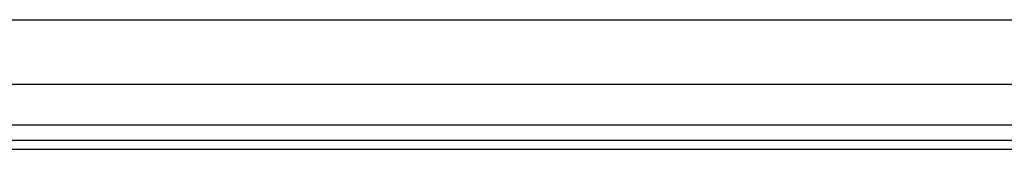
# Model space of a CAD drawing. Header units: inches. Extents: x 3.3 to 95.3, y 5.9 to 50.1.
# Tile 16 of 71: x 9.331 to 15.313, y 18.369 to 19.156. Entities that reach past the tile are written whole.
import ezdxf

# ---------------------------------------------------------------- set-up
doc = ezdxf.new("R2010")
doc.units = ezdxf.units.IN
doc.header["$MEASUREMENT"] = 0
doc.layers.add('Visible Edges(ANSI)', color=7, linetype='Continuous', lineweight=25)
doc.layers.add('Visible Tangent Edges(ANSI)', color=7, linetype='Continuous', lineweight=25)

msp = doc.modelspace()

# ---------------------------------------------------------------- linework, layer by layer
at = {"layer": 'Visible Edges(ANSI)'}
for p, q in [((4.2248, 19.1561), (22.3689, 19.1561)), ((22.3689, 18.7624), (4.2248, 18.7624)), ((23.1201, 18.4217), (3.4941, 18.4217)), ((3.4941, 18.3687), (23.1201, 18.3687))]:
    msp.add_line(p, q, dxfattribs=at)
at = {"layer": 'Visible Tangent Edges(ANSI)'}
msp.add_line((23.1201, 18.5147), (3.4941, 18.5147), dxfattribs=at)

doc.saveas('drawing.dxf')
